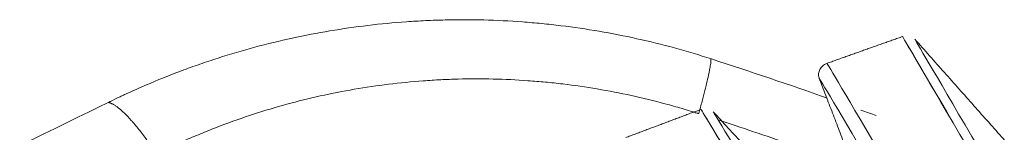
# Model space of a CAD drawing. Header units: millimetres. Extents: x -10 to 594, y 0 to 420.
# Tile 18 of 244: x 162.378 to 164.217, y 50.366 to 50.577. Entities that reach past the tile are written whole.
import ezdxf

# ---------------------------------------------------------------- set-up
doc = ezdxf.new("R2010")
doc.units = ezdxf.units.MM
doc.layers.add('1', color=7, linetype='Continuous', true_color=0xffffff)

msp = doc.modelspace()

# ---------------------------------------------------------------- linework, layer by layer
at = {"layer": '1', "color": 155, "linetype": 'Continuous', "lineweight": 18}
for points, knots in [([(162.547, 50.4235), (162.5524, 50.4262), (162.5578, 50.4288), (162.566, 50.4327), (162.5687, 50.434), (162.5742, 50.4365), (162.5769, 50.4378), (162.5906, 50.4441), (162.6017, 50.449), (162.6349, 50.4633), (162.6572, 50.4723), (162.6855, 50.4829), (162.6911, 50.485), (162.7025, 50.4891), (162.7082, 50.4911), (162.7253, 50.4971), (162.7367, 50.5009), (162.771, 50.5119), (162.794, 50.5187), (162.8634, 50.5374), (162.9101, 50.5475), (163.0044, 50.5634), (163.052, 50.5692), (163.1061, 50.573), (163.1121, 50.5734), (163.1241, 50.5741), (163.1302, 50.5744), (163.1483, 50.5753), (163.1603, 50.5757), (163.1965, 50.5765), (163.2446, 50.5765), (163.2927, 50.5741), (163.3288, 50.5714), (163.3408, 50.5704), (163.3589, 50.5686), (163.3649, 50.568), (163.3768, 50.5667), (163.3828, 50.566), (163.4367, 50.5594), (163.484, 50.5513), (163.5778, 50.5305), (163.6242, 50.5179), (163.6702, 50.5029)], [0, 0, 0, 0, 0.015625, 0.015625, 0.023438, 0.023438, 0.03125, 0.03125, 0.0625, 0.0625, 0.125, 0.125, 0.140625, 0.140625, 0.15625, 0.15625, 0.1875, 0.1875, 0.25, 0.25, 0.375, 0.375, 0.5, 0.5, 0.515625, 0.515625, 0.53125, 0.53125, 0.5625, 0.5625, 0.625, 0.6875, 0.6875, 0.71875, 0.71875, 0.734375, 0.734375, 0.75, 0.75, 0.875, 0.875, 1, 1, 1, 1]), ([(164.0271, 50.5449), (164.0272, 50.5447), (164.101, 50.4187), (164.4125, 49.8862), (164.7973, 49.2276), (165.1465, 48.6299), (165.3287, 48.3183), (165.42, 48.162)], [0, 0, 0, 0, 0.249741, 0.499827, 0.749912, 0.874955, 1, 1, 1, 1]), ([(165.42, 48.162), (165.3287, 48.3183), (165.1465, 48.6299), (164.7973, 49.2276), (164.4125, 49.8862), (164.1008, 50.4189), (164.0271, 50.5449), (164.0271, 50.5449)], [0, 0, 0, 0, 0.124998, 0.249998, 0.499999, 0.749999, 1, 1, 1, 1]), ([(164.05, 50.54), (164.05, 50.54), (164.1233, 50.4148), (164.4329, 49.8847), (164.8151, 49.2296), (165.1621, 48.6349), (165.3431, 48.3249), (165.4339, 48.1694)], [0, 0, 0, 0, 0.25, 0.5, 0.75, 0.875, 1, 1, 1, 1]), ([(165.4339, 48.1694), (165.3431, 48.3249), (165.1621, 48.6349), (164.8151, 49.2296), (164.4329, 49.8847), (164.1233, 50.4148), (164.05, 50.54), (164.05, 50.54)], [0, 0, 0, 0, 0.125, 0.25, 0.5, 0.75, 1, 1, 1, 1]), ([(163.6702, 50.5029), (163.6701, 50.503), (163.67, 50.503), (163.6699, 50.503), (163.6698, 50.503), (163.6697, 50.5031), (163.6697, 50.5031), (163.6695, 50.5031), (163.6695, 50.5031), (163.6693, 50.5032), (163.6693, 50.5032), (163.6691, 50.5032), (163.6691, 50.5032), (163.669, 50.5031), (163.669, 50.5031), (163.669, 50.503), (163.669, 50.5029), (163.6691, 50.5027), (163.6691, 50.5025), (163.6691, 50.5021), (163.6691, 50.5018), (163.6691, 50.5009), (163.6691, 50.5001), (163.669, 50.4984), (163.6689, 50.4974), (163.6687, 50.4951), (163.6685, 50.4938), (163.6681, 50.4909), (163.6678, 50.4894), (163.6673, 50.486), (163.6669, 50.4842), (163.6662, 50.4803), (163.6657, 50.4782), (163.6643, 50.4716), (163.6632, 50.4668), (163.6607, 50.456), (163.6579, 50.4444), (163.6544, 50.4309), (163.6506, 50.4165), (163.6486, 50.4088), (163.6463, 50.4007)], [0, 0, 0, 0, 0.000977, 0.000977, 0.001953, 0.001953, 0.003906, 0.003906, 0.007813, 0.007813, 0.015625, 0.015625, 0.03125, 0.03125, 0.046875, 0.046875, 0.0625, 0.0625, 0.09375, 0.09375, 0.125, 0.125, 0.1875, 0.1875, 0.25, 0.25, 0.3125, 0.3125, 0.375, 0.375, 0.4375, 0.4375, 0.5, 0.5, 0.625, 0.625, 0.75, 0.875, 0.875, 1, 1, 1, 1]), ([(163.8859, 50.4947), (163.8828, 50.4934), (163.8779, 50.4903), (163.8729, 50.4847), (163.8709, 50.4798), (163.8699, 50.4744), (163.8703, 50.4703), (163.8711, 50.4674)], [0, 0, 0, 0, 0.283147, 0.521416, 0.634173, 0.748686, 1, 1, 1, 1]), ([(165.3045, 48.0964), (165.2115, 48.2536), (165.026, 48.5672), (164.6702, 49.169), (164.2781, 49.832), (163.9609, 50.3681), (163.8859, 50.4947), (163.8859, 50.4947)], [0, 0, 0, 0, 0.125001, 0.250001, 0.5, 0.75, 1, 1, 1, 1]), ([(163.8859, 50.4947), (163.8859, 50.4947), (163.9609, 50.3681), (164.2781, 49.832), (164.6702, 49.169), (165.026, 48.5672), (165.2115, 48.2536), (165.3045, 48.0964)], [0, 0, 0, 0, 0.25, 0.500001, 0.750001, 0.875001, 1, 1, 1, 1]), ([(163.8711, 50.4674), (163.8711, 50.4674), (163.9457, 50.3417), (164.2616, 49.8091), (164.6521, 49.15), (165.0066, 48.5519), (165.1913, 48.2402), (165.2839, 48.084)], [0, 0, 0, 0, 0.25, 0.5, 0.75, 0.875, 1, 1, 1, 1]), ([(165.2839, 48.084), (165.1913, 48.2402), (165.0066, 48.5519), (164.6521, 49.15), (164.2616, 49.8091), (163.9457, 50.3417), (163.8711, 50.4674), (163.8711, 50.4674)], [0, 0, 0, 0, 0.125, 0.25, 0.5, 0.75, 1, 1, 1, 1]), ([(160.6054, 49.4421), (160.8035, 49.5459), (161.448, 49.8798), (162.0976, 50.2045), (162.5494, 50.4247)], [0, 0, 0, 0, 0.308108, 1, 1, 1, 1]), ([(162.6316, 50.3279), (162.626, 50.3362), (162.6206, 50.3439), (162.61, 50.3583), (162.605, 50.365), (162.5976, 50.3742), (162.5952, 50.3772), (162.5917, 50.3814), (162.5906, 50.3828), (162.5883, 50.3854), (162.5871, 50.3867), (162.5816, 50.393), (162.5774, 50.3975), (162.5695, 50.4052), (162.5658, 50.4085), (162.5607, 50.4125), (162.559, 50.4137), (162.5559, 50.4159), (162.5544, 50.4168), (162.5523, 50.418), (162.5516, 50.4184), (162.5503, 50.419), (162.5496, 50.4193), (162.5484, 50.4198), (162.5478, 50.4201), (162.5468, 50.4205), (162.5462, 50.4206), (162.5453, 50.4209), (162.5449, 50.421), (162.5442, 50.4212), (162.5439, 50.4213), (162.5436, 50.4215), (162.5436, 50.4215), (162.5436, 50.4216), (162.5436, 50.4217), (162.5438, 50.4219), (162.5439, 50.4219), (162.5441, 50.4221), (162.5441, 50.4221), (162.5443, 50.4222), (162.5444, 50.4222), (162.5447, 50.4224), (162.545, 50.4226), (162.5456, 50.4229), (162.5458, 50.423), (162.5463, 50.4232), (162.5466, 50.4234), (162.547, 50.4235)], [0, 0, 0, 0, 0.125, 0.125, 0.25, 0.25, 0.3125, 0.3125, 0.34375, 0.34375, 0.375, 0.375, 0.5, 0.5, 0.625, 0.625, 0.6875, 0.6875, 0.75, 0.75, 0.78125, 0.78125, 0.8125, 0.8125, 0.84375, 0.84375, 0.875, 0.875, 0.90625, 0.90625, 0.9375, 0.9375, 0.953125, 0.953125, 0.96875, 0.96875, 0.976562, 0.976562, 0.980469, 0.980469, 0.984375, 0.984375, 0.992188, 0.992188, 0.996094, 0.996094, 1, 1, 1, 1]), ([(165.1126, 47.9849), (165.0167, 48.1437), (164.8256, 48.4606), (164.4587, 49.069), (164.0543, 49.7395), (163.7277, 50.2809), (163.6506, 50.4086), (163.6506, 50.4086)], [0, 0, 0, 0, 0.125, 0.25, 0.5, 0.75, 1, 1, 1, 1]), ([(163.6506, 50.4085), (163.6507, 50.4084), (163.7278, 50.2806), (164.0543, 49.7395), (164.4587, 49.069), (164.8256, 48.4606), (165.0167, 48.1437), (165.1126, 47.9849)], [0, 0, 0, 0, 0.249742, 0.499828, 0.749914, 0.874957, 1, 1, 1, 1]), ([(163.6735, 50.4041), (163.6735, 50.4041), (163.7501, 50.2771), (164.0747, 49.7385), (164.4764, 49.0713), (164.841, 48.466), (165.0309, 48.1506), (165.1261, 47.9926)], [0, 0, 0, 0, 0.25, 0.5, 0.75, 0.875, 1, 1, 1, 1]), ([(165.1261, 47.9926), (165.0309, 48.1506), (164.841, 48.466), (164.4764, 49.0713), (164.0747, 49.7385), (163.7501, 50.2771), (163.6735, 50.4041), (163.6735, 50.4041)], [0, 0, 0, 0, 0.125, 0.25, 0.5, 0.75, 1, 1, 1, 1])]:
    msp.add_open_spline(points, degree=3, knots=knots, dxfattribs=at)
for points, degree in [([(164.0271, 50.5449), (163.9564, 50.52), (163.8859, 50.4947)], 2), ([(164.2708, 50.291), (164.05, 50.54)], 1), ([(163.6702, 50.5029), (163.6702, 50.5029), (163.6703, 50.5029), (163.6703, 50.5029)], 3), ([(163.6703, 50.5029), (163.7429, 50.4793), (163.8151, 50.4548), (163.887, 50.4295)], 3), ([(163.8711, 50.4674), (163.9716, 50.2048)], 1), ([(163.6506, 50.4086), (163.5802, 50.3823), (163.51, 50.3557)], 2), ([(163.9493, 50.4074), (163.9588, 50.404), (163.9684, 50.4005), (163.9779, 50.397)], 3), ([(163.8969, 50.16), (163.6735, 50.4041)], 1)]:
    msp.add_open_spline(points, degree=degree, dxfattribs=at)
at = {"layer": '1', "color": 155, "linetype": 'Continuous', "lineweight": 13}
for points, knots in [([(163.6463, 50.4006), (163.646, 50.4007), (163.6457, 50.4008), (163.645, 50.401), (163.644, 50.4013), (163.6418, 50.402), (163.6372, 50.4035), (163.6281, 50.4063), (163.6099, 50.4118), (163.5942, 50.4162), (163.5628, 50.4247), (163.5417, 50.4299), (163.4782, 50.4437), (163.4354, 50.451), (163.3815, 50.4574), (163.3707, 50.4586), (163.3544, 50.4601), (163.349, 50.4606), (163.3381, 50.4615), (163.311, 50.4636), (163.2621, 50.4659), (163.2186, 50.4659), (163.186, 50.465), (163.1697, 50.4644), (163.1534, 50.4635), (163.1425, 50.4628), (163.1371, 50.4624), (163.0882, 50.4588), (163.0452, 50.4535), (162.9602, 50.4389), (162.9181, 50.4295), (162.8349, 50.4068), (162.7937, 50.3934), (162.7479, 50.3759), (162.7429, 50.374), (162.7327, 50.37), (162.7176, 50.3639), (162.6925, 50.3533), (162.6677, 50.3421), (162.6505, 50.334), (162.6419, 50.3298), (162.6377, 50.3277), (162.6355, 50.3267), (162.6345, 50.3261), (162.6339, 50.3259), (162.6337, 50.3257), (162.6335, 50.3257), (162.6335, 50.3256), (162.6334, 50.3256)], [0, 0, 0, 0, 0.000977, 0.000977, 0.001953, 0.003906, 0.007812, 0.015625, 0.03125, 0.0625, 0.0625, 0.125, 0.125, 0.25, 0.25, 0.28125, 0.28125, 0.296875, 0.296875, 0.3125, 0.375, 0.4375, 0.4375, 0.46875, 0.484375, 0.484375, 0.5, 0.5, 0.625, 0.625, 0.75, 0.75, 0.875, 0.875, 0.890625, 0.890625, 0.90625, 0.9375, 0.96875, 0.984375, 0.992188, 0.996094, 0.998047, 0.999023, 0.999512, 0.999756, 0.999756, 1, 1, 1, 1]), ([(163.9409, 50.2996), (163.9334, 50.3023), (163.9258, 50.305), (163.8732, 50.3239), (163.8054, 50.3477), (163.7273, 50.3741), (163.6945, 50.3849), (163.6845, 50.3882)], [0, 0, 0, 0, 0.088959, 0.088959, 0.61848, 0.883241, 1, 1, 1, 1])]:
    msp.add_open_spline(points, degree=3, knots=knots, dxfattribs=at)

doc.saveas('drawing.dxf')
